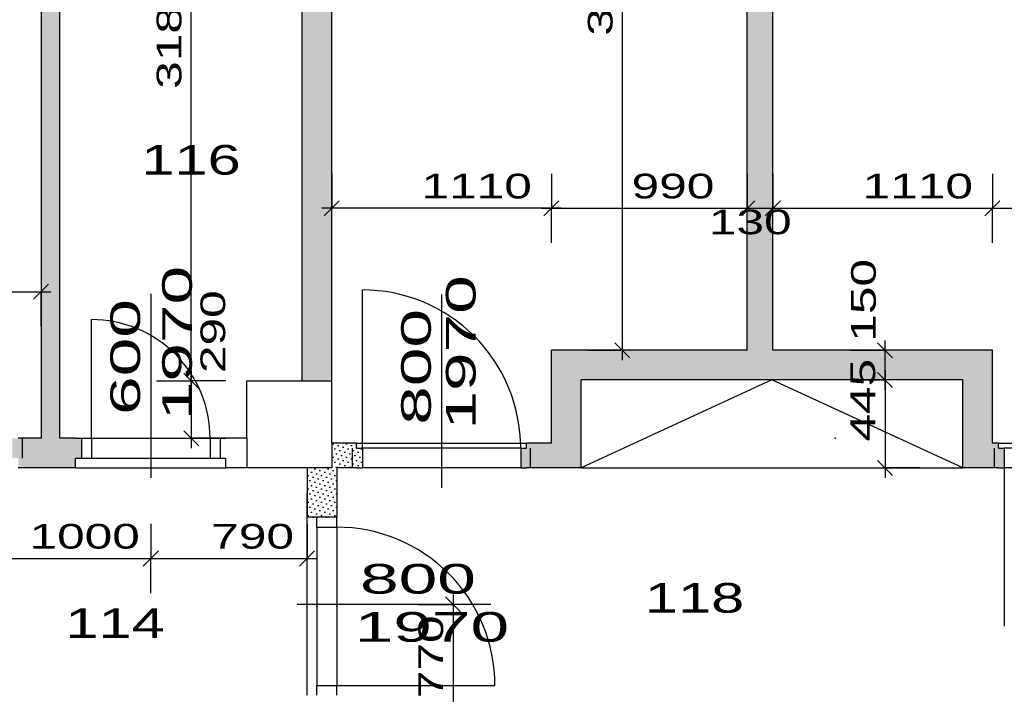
# Model space of a CAD drawing. Extents: x -196363 to 396902, y -489949 to -260582.
# Tile 90 of 256: x 116556 to 121534, y -381828 to -378416. Entities that reach past the tile are written whole.
import ezdxf

# ---------------------------------------------------------------- set-up
doc = ezdxf.new("R2010")
doc.units = 0
doc.header["$MEASUREMENT"] = 0
for name, color, linetype in [('bourani', 15, 'Continuous'), ('koty', 1, 'Continuous'), ('legenda', 1, 'Continuous'), ('noszdiv', 1, 'Continuous'), ('srafbourani', 15, 'Continuous')]:
    doc.layers.add(name, color=color, linetype=linetype)
doc.styles.add('SPIRITTXTSTYLE1', font='ROMAN')
doc.styles.add('SPIRITTXTSTYLE2', font='txt')
doc.linetypes.add('CERCH2', pattern='A,0,-1,[17,dur+dsp vaclavov.shx,S=0.003401,R=0,X=-1,Y=0],0', length=1)
doc.dimstyles.new('SPIRITSTYLE126', dxfattribs={"dimtxt": 125, "dimasz": 12.7, "dimexe": 175, "dimexo": 134.165619, "dimgap": 50, "dimtad": 1, "dimdec": 3, "dimzin": 0, "dimdsep": 46, "dimlunit": 7, "dimtxsty": 'SPIRITTXTSTYLE1', "dimblk1": '_TICKMARKS126', "dimblk2": '_TICKMARKS126', "dimsah": 1, "dimcen": 0.09, "dimdle": 50, "dimclrd": 1, "dimclre": 1, "dimclrt": 1, "dimadec": 0, "dimazin": 0, "dimtfac": 1, "dimtdec": 4, "dimtofl": 0, "dimtmove": 1, "dimatfit": 0, "dimfxl": 0, "dimtolj": 1, "dimtzin": 0, "dimarcsym": 0})
doc.dimstyles.new('SPIRITSTYLE132', dxfattribs={"dimtxt": 125, "dimasz": 12.7, "dimexe": 175, "dimexo": 286.044739, "dimgap": 50, "dimtad": 1, "dimdec": 3, "dimzin": 0, "dimdsep": 46, "dimlunit": 7, "dimtxsty": 'SPIRITTXTSTYLE1', "dimblk1": '_TICKMARKS132', "dimblk2": '_TICKMARKS132', "dimsah": 1, "dimcen": 0.09, "dimdle": 50, "dimclrd": 1, "dimclre": 1, "dimclrt": 1, "dimadec": 0, "dimazin": 0, "dimtfac": 1, "dimtdec": 4, "dimtofl": 0, "dimtmove": 1, "dimatfit": 0, "dimfxl": 0, "dimtolj": 1, "dimtzin": 0, "dimarcsym": 0})
doc.dimstyles.new('SPIRITSTYLE133', dxfattribs={"dimtxt": 125, "dimasz": 12.7, "dimexe": 175, "dimexo": 233.111526, "dimgap": 50, "dimtad": 1, "dimdec": 3, "dimzin": 0, "dimdsep": 46, "dimlunit": 7, "dimtxsty": 'SPIRITTXTSTYLE1', "dimblk1": '_TICKMARKS133', "dimblk2": '_TICKMARKS133', "dimsah": 1, "dimcen": 0.09, "dimdle": 50, "dimclrd": 1, "dimclre": 1, "dimclrt": 1, "dimadec": 0, "dimazin": 0, "dimtfac": 1, "dimtdec": 4, "dimtofl": 0, "dimtmove": 1, "dimatfit": 0, "dimfxl": 0, "dimtolj": 1, "dimtzin": 0, "dimarcsym": 0})
doc.dimstyles.new('SPIRITSTYLE142', dxfattribs={"dimtxt": 125, "dimasz": 12.7, "dimexe": 175, "dimexo": 542.723633, "dimgap": 50, "dimtad": 1, "dimdec": 3, "dimzin": 0, "dimdsep": 46, "dimlunit": 7, "dimtxsty": 'SPIRITTXTSTYLE1', "dimblk1": '_TICKMARKS142', "dimblk2": '_TICKMARKS142', "dimsah": 1, "dimcen": 0.09, "dimdle": 50, "dimclrd": 1, "dimclre": 1, "dimclrt": 1, "dimadec": 0, "dimazin": 0, "dimtfac": 1, "dimtdec": 4, "dimtofl": 0, "dimtmove": 1, "dimatfit": 0, "dimfxl": 0, "dimtolj": 1, "dimtzin": 0, "dimarcsym": 0})
doc.dimstyles.new('SPIRITSTYLE26', dxfattribs={"dimtxt": 125, "dimasz": 12.7, "dimexe": 175, "dimexo": -175, "dimgap": 50, "dimtad": 1, "dimdec": 3, "dimzin": 0, "dimdsep": 46, "dimlunit": 7, "dimtxsty": 'SPIRITTXTSTYLE1', "dimblk1": '_TICKMARKS26', "dimblk2": '_TICKMARKS26', "dimsah": 1, "dimcen": 0.09, "dimdle": 50, "dimclrd": 1, "dimclre": 1, "dimclrt": 1, "dimadec": 0, "dimazin": 0, "dimtfac": 1, "dimtdec": 4, "dimtofl": 0, "dimtmove": 1, "dimatfit": 0, "dimfxl": 0, "dimtolj": 1, "dimtzin": 0, "dimarcsym": 0})
doc.dimstyles.new('SPIRITSTYLE348', dxfattribs={"dimtxt": 125, "dimasz": 12.7, "dimexe": 175, "dimexo": 184.370316, "dimgap": 50, "dimtad": 1, "dimdec": 3, "dimzin": 0, "dimdsep": 46, "dimlunit": 7, "dimtxsty": 'SPIRITTXTSTYLE1', "dimblk1": '_TICKMARKS348', "dimblk2": '_TICKMARKS348', "dimsah": 1, "dimcen": 0.09, "dimdle": 50, "dimclrd": 1, "dimclre": 1, "dimclrt": 1, "dimadec": 0, "dimazin": 0, "dimtfac": 1, "dimtdec": 4, "dimtofl": 0, "dimtmove": 1, "dimatfit": 0, "dimfxl": 0, "dimtolj": 1, "dimtzin": 0, "dimarcsym": 0})
doc.dimstyles.new('SPIRITSTYLE349', dxfattribs={"dimtxt": 125, "dimasz": 12.7, "dimexe": 175, "dimexo": 245.389847, "dimgap": 50, "dimtad": 1, "dimdec": 3, "dimzin": 0, "dimdsep": 46, "dimlunit": 7, "dimtxsty": 'SPIRITTXTSTYLE1', "dimblk1": '_TICKMARKS349', "dimblk2": '_TICKMARKS349', "dimsah": 1, "dimcen": 0.09, "dimdle": 50, "dimclrd": 1, "dimclre": 1, "dimclrt": 1, "dimadec": 0, "dimazin": 0, "dimtfac": 1, "dimtdec": 4, "dimtofl": 0, "dimtmove": 1, "dimatfit": 0, "dimfxl": 0, "dimtolj": 1, "dimtzin": 0, "dimarcsym": 0})
doc.dimstyles.new('SPIRITSTYLE350', dxfattribs={"dimtxt": 125, "dimasz": 12.7, "dimexe": 175, "dimexo": 105.392189, "dimgap": 50, "dimtad": 1, "dimdec": 3, "dimzin": 0, "dimdsep": 46, "dimlunit": 7, "dimtxsty": 'SPIRITTXTSTYLE1', "dimblk1": '_TICKMARKS350', "dimblk2": '_TICKMARKS350', "dimsah": 1, "dimcen": 0.09, "dimdle": 50, "dimclrd": 1, "dimclre": 1, "dimclrt": 1, "dimadec": 0, "dimazin": 0, "dimtfac": 1, "dimtdec": 4, "dimtofl": 0, "dimtmove": 1, "dimatfit": 0, "dimfxl": 0, "dimtolj": 1, "dimtzin": 0, "dimarcsym": 0})
doc.dimstyles.new('SPIRITSTYLE351', dxfattribs={"dimtxt": 125, "dimasz": 12.7, "dimexe": 175, "dimexo": -75.930077, "dimgap": 50, "dimtad": 1, "dimdec": 3, "dimzin": 0, "dimdsep": 46, "dimlunit": 7, "dimtxsty": 'SPIRITTXTSTYLE1', "dimblk1": '_TICKMARKS351', "dimblk2": '_TICKMARKS351', "dimsah": 1, "dimcen": 0.09, "dimdle": 50, "dimclrd": 1, "dimclre": 1, "dimclrt": 1, "dimadec": 0, "dimazin": 0, "dimtfac": 1, "dimtdec": 4, "dimtofl": 0, "dimtmove": 1, "dimatfit": 0, "dimfxl": 0, "dimtolj": 1, "dimtzin": 0, "dimarcsym": 0})
doc.dimstyles.new('SPIRITSTYLE355', dxfattribs={"dimtxt": 125, "dimasz": 12.7, "dimexe": 175, "dimexo": 217.757416, "dimgap": 50, "dimtad": 1, "dimdec": 3, "dimzin": 0, "dimdsep": 46, "dimlunit": 7, "dimtxsty": 'SPIRITTXTSTYLE1', "dimblk1": '_TICKMARKS355', "dimblk2": '_TICKMARKS355', "dimsah": 1, "dimcen": 0.09, "dimdle": 50, "dimclrd": 1, "dimclre": 1, "dimclrt": 1, "dimadec": 0, "dimazin": 0, "dimtfac": 1, "dimtdec": 4, "dimtofl": 0, "dimtmove": 1, "dimatfit": 0, "dimfxl": 0, "dimtolj": 1, "dimtzin": 0, "dimarcsym": 0})
pattern_1 = [(45.000008, (858026.688, -24615.152), (-8.41899395, 25.25696945), [0, -23.8125])]

# ---------------------------------------------------------------- blocks, each defined once
blk = doc.blocks.new('_TICKMARKS126')
at = {"color": 1, "linetype": 'Continuous'}
blk.add_line((-3, -3), (3, 3), dxfattribs=at)
blk = doc.blocks.new('*D803')
at = {"color": 1, "linetype": 'Continuous', "ltscale": 300}
for p, q in [((121783.3, -380137.9, 1723.8), (121783.3, -376617.9, 1723.8)), ((121608.3, -376667.9, 1723.8), (121783.3, -376667.9, 1723.8)), ((121958.3, -376667.9, 1723.8), (121783.3, -376667.9, 1723.8)), ((121608.3, -380087.9, 1723.8), (121783.3, -380087.9, 1723.8)), ((121958.3, -380087.9, 1723.8), (121783.3, -380087.9, 1723.8))]:
    blk.add_line(p, q, dxfattribs=at)
at = {"color": 1, "linetype": 'Continuous', "ltscale": 300, "xscale": 12.69999980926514, "yscale": 12.69999980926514, "zscale": 12.69999980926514}
for p, rotation in [((121783.3, -376667.9, 1723.8), 90.00000250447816), ((121783.3, -380087.9, 1723.8), 270.0000006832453)]:
    blk.add_blockref('_TICKMARKS126', p, dxfattribs=dict(at, rotation=rotation))
at = {"color": 1, "linetype": 'Continuous', "ltscale": 300, "style": 'SPIRITTXTSTYLE1', "width": 1.5}
blk.add_text('3420', height=125, rotation=90, dxfattribs=at).set_placement((121733.3, -378496.9, 1723.8))
blk = doc.blocks.new('_TICKMARKS348')
at = {"color": 1, "linetype": 'Continuous'}
blk.add_line((-3, -3), (3, 3), dxfattribs=at)
blk = doc.blocks.new('*D805')
at = {"color": 1, "linetype": 'Continuous', "ltscale": 300}
for p, q in [((119603.5, -380137.9, 1723.8), (119603.5, -376617.9, 1723.8)), ((119428.5, -376667.9, 1723.8), (119603.5, -376667.9, 1723.8)), ((119778.5, -376667.9, 1723.8), (119603.5, -376667.9, 1723.8)), ((119428.5, -380087.9, 1723.8), (119603.5, -380087.9, 1723.8)), ((119778.5, -380087.9, 1723.8), (119603.5, -380087.9, 1723.8))]:
    blk.add_line(p, q, dxfattribs=at)
at = {"color": 1, "linetype": 'Continuous', "ltscale": 300, "xscale": 12.69999980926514, "yscale": 12.69999980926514, "zscale": 12.69999980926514}
for p, rotation in [((119603.5, -376667.9, 1723.8), 90.00000250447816), ((119603.5, -380087.9, 1723.8), 270.0000006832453)]:
    blk.add_blockref('_TICKMARKS348', p, dxfattribs=dict(at, rotation=rotation))
at = {"color": 1, "linetype": 'Continuous', "ltscale": 300, "style": 'SPIRITTXTSTYLE1', "width": 1.5}
blk.add_text('3420', height=125, rotation=90, dxfattribs=at).set_placement((119553.5, -378496.9, 1723.8))
blk = doc.blocks.new('_TICKMARKS349')
at = {"color": 1, "linetype": 'Continuous'}
blk.add_line((-3, -3), (3, 3), dxfattribs=at)
blk = doc.blocks.new('*D806')
at = {"color": 1, "linetype": 'Continuous', "ltscale": 300}
for p, q in [((117423.8, -380292.9, 1723.8), (117423.8, -377012.8, 1723.8)), ((117248.8, -377062.8, 1723.8), (117423.8, -377062.8, 1723.8)), ((117598.8, -377062.8, 1723.8), (117423.8, -377062.8, 1723.8)), ((117248.8, -380242.9, 1723.8), (117423.8, -380242.9, 1723.8)), ((117598.8, -380242.9, 1723.8), (117423.8, -380242.9, 1723.8))]:
    blk.add_line(p, q, dxfattribs=at)
at = {"color": 1, "linetype": 'Continuous', "ltscale": 300, "xscale": 12.69999980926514, "yscale": 12.69999980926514, "zscale": 12.69999980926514}
for p, rotation in [((117423.8, -377062.8, 1723.8), 90.00000250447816), ((117423.8, -380242.9, 1723.8), 270.0000006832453)]:
    blk.add_blockref('_TICKMARKS349', p, dxfattribs=dict(at, rotation=rotation))
at = {"color": 1, "linetype": 'Continuous', "ltscale": 300, "style": 'SPIRITTXTSTYLE1', "width": 1.5}
blk.add_text('3180', height=125, rotation=90, dxfattribs=at).set_placement((117373.8, -378765.9, 1723.8))
blk = doc.blocks.new('_TICKMARKS350')
at = {"color": 1, "linetype": 'Continuous'}
blk.add_line((-3, -3), (3, 3), dxfattribs=at)
blk = doc.blocks.new('*D807')
at = {"color": 1, "linetype": 'Continuous', "ltscale": 300}
for p, q in [((117423.8, -380192.8, 1723.8), (117423.8, -380582.9, 1723.8)), ((117248.8, -380242.9, 1723.8), (117423.8, -380242.9, 1723.8)), ((117598.8, -380242.9, 1723.8), (117423.8, -380242.9, 1723.8)), ((117248.8, -380532.9, 1723.8), (117423.8, -380532.9, 1723.8)), ((117598.8, -380532.9, 1723.8), (117423.8, -380532.9, 1723.8))]:
    blk.add_line(p, q, dxfattribs=at)
at = {"color": 1, "linetype": 'Continuous', "ltscale": 300, "xscale": 12.69999980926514, "yscale": 12.69999980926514, "zscale": 12.69999980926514}
for p, rotation in [((117423.8, -380242.9, 1723.8), 90.00000250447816), ((117423.8, -380532.9, 1723.8), -90.00000250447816)]:
    blk.add_blockref('_TICKMARKS350', p, dxfattribs=dict(at, rotation=rotation))
at = {"color": 1, "linetype": 'Continuous', "ltscale": 300, "style": 'SPIRITTXTSTYLE1', "width": 1.5}
blk.add_text('290', height=125, rotation=450, dxfattribs=at).set_placement((117595.4, -380203.4, 1723.8))
blk = doc.blocks.new('_TICKMARKS132')
at = {"color": 1, "linetype": 'Continuous'}
blk.add_line((-3, -3), (3, 3), dxfattribs=at)
blk = doc.blocks.new('*D814')
at = {"color": 1, "linetype": 'Continuous', "ltscale": 300}
for p, q in [((115729.1, -379616.8, 1723.8), (115729.1, -379791.8, 1723.8)), ((116664.2, -379616.8, 1723.8), (116664.2, -379791.8, 1723.8)), ((115679.2, -379791.8, 1723.8), (116714.2, -379791.8, 1723.8)), ((115729.1, -379966.8, 1723.8), (115729.1, -379791.8, 1723.8)), ((116664.2, -379966.8, 1723.8), (116664.2, -379791.8, 1723.8))]:
    blk.add_line(p, q, dxfattribs=at)
at = {"color": 1, "linetype": 'Continuous', "ltscale": 300, "xscale": 12.69999980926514, "yscale": 12.69999980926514, "zscale": 12.69999980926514, "rotation": 180.0000050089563}
blk.add_blockref('_TICKMARKS132', (115729.1, -379791.8, 1723.8), dxfattribs=at)
at = {"color": 1, "linetype": 'Continuous', "ltscale": 300, "xscale": 12.69999980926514, "yscale": 12.69999980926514, "zscale": 12.69999980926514}
blk.add_blockref('_TICKMARKS132', (116664.2, -379791.8, 1723.8), dxfattribs=at)
at = {"color": 1, "linetype": 'Continuous', "ltscale": 300, "style": 'SPIRITTXTSTYLE1', "width": 1.5}
blk.add_text('935', height=125, dxfattribs=at).set_placement((116107.4, -379741.8, 1723.8))
blk = doc.blocks.new('_TICKMARKS133')
at = {"color": 1, "linetype": 'Continuous'}
blk.add_line((-3, -3), (3, 3), dxfattribs=at)
blk = doc.blocks.new('*D816')
at = {"color": 1, "linetype": 'Continuous', "ltscale": 300}
for p, q in [((116219.1, -380966.2, 1723.8), (116219.1, -381141.2, 1723.8)), ((117219.2, -380966.2, 1723.8), (117219.2, -381141.2, 1723.8)), ((116169.1, -381141.2, 1723.8), (117269.2, -381141.2, 1723.8)), ((116219.1, -381316.2, 1723.8), (116219.1, -381141.2, 1723.8)), ((117219.2, -381316.2, 1723.8), (117219.2, -381141.2, 1723.8))]:
    blk.add_line(p, q, dxfattribs=at)
at = {"color": 1, "linetype": 'Continuous', "ltscale": 300, "xscale": 12.69999980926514, "yscale": 12.69999980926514, "zscale": 12.69999980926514, "rotation": 180.0000050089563}
blk.add_blockref('_TICKMARKS133', (116219.1, -381141.2, 1723.8), dxfattribs=at)
at = {"color": 1, "linetype": 'Continuous', "ltscale": 300, "xscale": 12.69999980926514, "yscale": 12.69999980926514, "zscale": 12.69999980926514}
blk.add_blockref('_TICKMARKS133', (117219.2, -381141.2, 1723.8), dxfattribs=at)
at = {"color": 1, "linetype": 'Continuous', "ltscale": 300, "style": 'SPIRITTXTSTYLE1', "width": 1.5}
blk.add_text('1000', height=125, dxfattribs=at).set_placement((116606.1, -381091.2, 1723.8))
blk = doc.blocks.new('*D817')
at = {"color": 1, "linetype": 'Continuous', "ltscale": 300}
for p, q in [((117219.2, -380966.2, 1723.8), (117219.2, -381141.2, 1723.8)), ((118009.2, -380966.2, 1723.8), (118009.2, -381141.2, 1723.8)), ((117169.2, -381141.2, 1723.8), (118059.2, -381141.2, 1723.8)), ((117219.2, -381316.2, 1723.8), (117219.2, -381141.2, 1723.8)), ((118009.2, -381316.2, 1723.8), (118009.2, -381141.2, 1723.8))]:
    blk.add_line(p, q, dxfattribs=at)
at = {"color": 1, "linetype": 'Continuous', "ltscale": 300, "xscale": 12.69999980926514, "yscale": 12.69999980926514, "zscale": 12.69999980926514, "rotation": 180.0000050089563}
blk.add_blockref('_TICKMARKS133', (117219.2, -381141.2, 1723.8), dxfattribs=at)
at = {"color": 1, "linetype": 'Continuous', "ltscale": 300, "xscale": 12.69999980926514, "yscale": 12.69999980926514, "zscale": 12.69999980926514}
blk.add_blockref('_TICKMARKS133', (118009.2, -381141.2, 1723.8), dxfattribs=at)
at = {"color": 1, "linetype": 'Continuous', "ltscale": 300, "style": 'SPIRITTXTSTYLE1', "width": 1.5}
blk.add_text('790', height=125, dxfattribs=at).set_placement((117524.9, -381091.2, 1723.8))
blk = doc.blocks.new('_TICKMARKS351')
at = {"color": 1, "linetype": 'Continuous'}
blk.add_line((-3, -3), (3, 3), dxfattribs=at)
blk = doc.blocks.new('*D818')
at = {"color": 1, "linetype": 'Continuous', "ltscale": 300}
for p, q in [((118747, -381322.9, 1723.8), (118747, -382192.9, 1723.8)), ((118572, -381372.9, 1723.8), (118747, -381372.9, 1723.8)), ((118922, -381372.9, 1723.8), (118747, -381372.9, 1723.8)), ((118572, -382142.9, 1723.8), (118747, -382142.9, 1723.8)), ((118922, -382142.9, 1723.8), (118747, -382142.9, 1723.8))]:
    blk.add_line(p, q, dxfattribs=at)
at = {"color": 1, "linetype": 'Continuous', "ltscale": 300, "xscale": 12.69999980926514, "yscale": 12.69999980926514, "zscale": 12.69999980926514}
for p, rotation in [((118747, -381372.9, 1723.8), 90.00000250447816), ((118747, -382142.9, 1723.8), -90.00000250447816)]:
    blk.add_blockref('_TICKMARKS351', p, dxfattribs=dict(at, rotation=rotation))
at = {"color": 1, "linetype": 'Continuous', "ltscale": 300, "style": 'SPIRITTXTSTYLE1', "width": 1.5}
blk.add_text('770', height=125, rotation=450, dxfattribs=at).set_placement((118697, -381847.2, 1723.8))
blk = doc.blocks.new('_TICKMARKS355')
at = {"color": 1, "linetype": 'Continuous'}
blk.add_line((-3, -3), (3, 3), dxfattribs=at)
blk = doc.blocks.new('*D826')
at = {"color": 1, "linetype": 'Continuous', "ltscale": 300}
for p, q in [((120931.4, -380187.9, 1723.8), (120931.4, -380732.9, 1723.8)), ((120756.4, -380237.9, 1723.8), (120931.4, -380237.9, 1723.8)), ((121106.4, -380237.9, 1723.8), (120931.4, -380237.9, 1723.8)), ((120756.4, -380682.9, 1723.8), (120931.4, -380682.9, 1723.8)), ((121106.4, -380682.9, 1723.8), (120931.4, -380682.9, 1723.8))]:
    blk.add_line(p, q, dxfattribs=at)
at = {"color": 1, "linetype": 'Continuous', "ltscale": 300, "xscale": 12.69999980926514, "yscale": 12.69999980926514, "zscale": 12.69999980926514}
for p, rotation in [((120931.4, -380237.9, 1723.8), 90.00000250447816), ((120931.4, -380682.9, 1723.8), -90.00000250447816)]:
    blk.add_blockref('_TICKMARKS355', p, dxfattribs=dict(at, rotation=rotation))
at = {"color": 1, "linetype": 'Continuous', "ltscale": 300, "style": 'SPIRITTXTSTYLE1', "width": 1.5}
blk.add_text('445', height=125, rotation=450, dxfattribs=at).set_placement((120881.4, -380549.7, 1723.8))
blk = doc.blocks.new('_TICKMARKS26')
at = {"color": 1, "linetype": 'Continuous'}
blk.add_line((-3, -3), (3, 3), dxfattribs=at)
blk = doc.blocks.new('*D827')
at = {"color": 1, "linetype": 'Continuous', "ltscale": 300}
for p, q in [((120931.4, -380287.9, 1723.8), (120931.4, -380037.9, 1723.8)), ((120756.4, -380087.9, 1723.8), (120931.4, -380087.9, 1723.8)), ((121106.4, -380087.9, 1723.8), (120931.4, -380087.9, 1723.8)), ((120756.4, -380237.9, 1723.8), (120931.4, -380237.9, 1723.8)), ((121106.4, -380237.9, 1723.8), (120931.4, -380237.9, 1723.8))]:
    blk.add_line(p, q, dxfattribs=at)
at = {"color": 1, "linetype": 'Continuous', "ltscale": 300, "xscale": 12.69999980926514, "yscale": 12.69999980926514, "zscale": 12.69999980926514}
for p, rotation in [((120931.4, -380087.9, 1723.8), 90.00000250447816), ((120931.4, -380237.9, 1723.8), 270.0000006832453)]:
    blk.add_blockref('_TICKMARKS26', p, dxfattribs=dict(at, rotation=rotation))
at = {"color": 1, "linetype": 'Continuous', "ltscale": 300, "style": 'SPIRITTXTSTYLE1', "width": 1.5}
blk.add_text('150', height=125, rotation=90, dxfattribs=at).set_placement((120884.6, -380044.8, 1723.8))
blk = doc.blocks.new('_TICKMARKS142')
at = {"color": 1, "linetype": 'Continuous'}
blk.add_line((-3, -3), (3, 3), dxfattribs=at)
blk = doc.blocks.new('*D828')
at = {"color": 1, "linetype": 'Continuous', "ltscale": 300}
for p, q in [((118134.2, -379195.2, 1723.8), (118134.2, -379370.2, 1723.8)), ((119244.2, -379195.2, 1723.8), (119244.2, -379370.2, 1723.8)), ((119294.2, -379370.2, 1723.8), (118084.2, -379370.2, 1723.8)), ((118134.2, -379545.2, 1723.8), (118134.2, -379370.2, 1723.8)), ((119244.2, -379545.2, 1723.8), (119244.2, -379370.2, 1723.8))]:
    blk.add_line(p, q, dxfattribs=at)
at = {"color": 1, "linetype": 'Continuous', "ltscale": 300, "xscale": 12.69999980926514, "yscale": 12.69999980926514, "zscale": 12.69999980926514}
for p, rotation in [((118134.2, -379370.2, 1723.8), 180.0000050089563), ((119244.2, -379370.2, 1723.8), 360.0000100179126)]:
    blk.add_blockref('_TICKMARKS142', p, dxfattribs=dict(at, rotation=rotation))
at = {"color": 1, "linetype": 'Continuous', "ltscale": 300, "style": 'SPIRITTXTSTYLE1', "width": 1.5}
blk.add_text('1110', height=125, rotation=360, dxfattribs=at).set_placement((118588, -379320.2, 1723.8))
blk = doc.blocks.new('*D829')
at = {"color": 1, "linetype": 'Continuous', "ltscale": 300}
for p, q in [((119244.2, -379195.2, 1723.8), (119244.2, -379370.2, 1723.8)), ((120234.2, -379195.2, 1723.8), (120234.2, -379370.2, 1723.8)), ((119194.2, -379370.2, 1723.8), (120284.2, -379370.2, 1723.8)), ((119244.2, -379545.2, 1723.8), (119244.2, -379370.2, 1723.8)), ((120234.2, -379545.2, 1723.8), (120234.2, -379370.2, 1723.8))]:
    blk.add_line(p, q, dxfattribs=at)
at = {"color": 1, "linetype": 'Continuous', "ltscale": 300, "xscale": 12.69999980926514, "yscale": 12.69999980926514, "zscale": 12.69999980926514, "rotation": 180.0000050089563}
blk.add_blockref('_TICKMARKS142', (119244.2, -379370.2, 1723.8), dxfattribs=at)
at = {"color": 1, "linetype": 'Continuous', "ltscale": 300, "xscale": 12.69999980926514, "yscale": 12.69999980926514, "zscale": 12.69999980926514}
blk.add_blockref('_TICKMARKS142', (120234.2, -379370.2, 1723.8), dxfattribs=at)
at = {"color": 1, "linetype": 'Continuous', "ltscale": 300, "style": 'SPIRITTXTSTYLE1', "width": 1.5}
blk.add_text('990', height=125, dxfattribs=at).set_placement((119649.9, -379320.2, 1723.8))
blk = doc.blocks.new('*D830')
at = {"color": 1, "linetype": 'Continuous', "ltscale": 300}
for p, q in [((120234.2, -379195.2, 1723.8), (120234.2, -379370.2, 1723.8)), ((120364.1, -379195.2, 1723.8), (120364.1, -379370.2, 1723.8)), ((120184.2, -379370.2, 1723.8), (120414.1, -379370.2, 1723.8)), ((120234.2, -379545.2, 1723.8), (120234.2, -379370.2, 1723.8)), ((120364.1, -379545.2, 1723.8), (120364.1, -379370.2, 1723.8))]:
    blk.add_line(p, q, dxfattribs=at)
at = {"color": 1, "linetype": 'Continuous', "ltscale": 300, "xscale": 12.69999980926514, "yscale": 12.69999980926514, "zscale": 12.69999980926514, "rotation": 180.0000050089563}
blk.add_blockref('_TICKMARKS142', (120234.2, -379370.2, 1723.8), dxfattribs=at)
at = {"color": 1, "linetype": 'Continuous', "ltscale": 300, "xscale": 12.69999980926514, "yscale": 12.69999980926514, "zscale": 12.69999980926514}
blk.add_blockref('_TICKMARKS142', (120364.1, -379370.2, 1723.8), dxfattribs=at)
at = {"color": 1, "linetype": 'Continuous', "ltscale": 300, "style": 'SPIRITTXTSTYLE1', "width": 1.5}
blk.add_text('130', height=125, dxfattribs=at).set_placement((120040.8, -379501.3, 1723.8))
blk = doc.blocks.new('*D831')
at = {"color": 1, "linetype": 'Continuous', "ltscale": 300}
for p, q in [((120364.1, -379195.2, 1723.8), (120364.1, -379370.2, 1723.8)), ((121474.2, -379195.2, 1723.8), (121474.2, -379370.2, 1723.8)), ((120314.2, -379370.2, 1723.8), (121524.2, -379370.2, 1723.8)), ((120364.1, -379545.2, 1723.8), (120364.1, -379370.2, 1723.8)), ((121474.2, -379545.2, 1723.8), (121474.2, -379370.2, 1723.8))]:
    blk.add_line(p, q, dxfattribs=at)
at = {"color": 1, "linetype": 'Continuous', "ltscale": 300, "xscale": 12.69999980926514, "yscale": 12.69999980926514, "zscale": 12.69999980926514, "rotation": 180.0000050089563}
blk.add_blockref('_TICKMARKS142', (120364.1, -379370.2, 1723.8), dxfattribs=at)
at = {"color": 1, "linetype": 'Continuous', "ltscale": 300, "xscale": 12.69999980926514, "yscale": 12.69999980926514, "zscale": 12.69999980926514}
blk.add_blockref('_TICKMARKS142', (121474.2, -379370.2, 1723.8), dxfattribs=at)
at = {"color": 1, "linetype": 'Continuous', "ltscale": 300, "style": 'SPIRITTXTSTYLE1', "width": 1.5}
blk.add_text('1110', height=125, dxfattribs=at).set_placement((120818, -379320.2, 1723.8))
blk = doc.blocks.new('*D832')
at = {"color": 1, "linetype": 'Continuous', "ltscale": 300}
for p, q in [((121474.2, -379195.2, 1723.8), (121474.2, -379370.2, 1723.8)), ((122484.2, -379195.2, 1723.8), (122484.2, -379370.2, 1723.8)), ((121424.2, -379370.2, 1723.8), (122534.1, -379370.2, 1723.8)), ((121474.2, -379545.2, 1723.8), (121474.2, -379370.2, 1723.8)), ((122484.2, -379545.2, 1723.8), (122484.2, -379370.2, 1723.8))]:
    blk.add_line(p, q, dxfattribs=at)
at = {"color": 1, "linetype": 'Continuous', "ltscale": 300, "xscale": 12.69999980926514, "yscale": 12.69999980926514, "zscale": 12.69999980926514, "rotation": 180.0000050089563}
blk.add_blockref('_TICKMARKS142', (121474.2, -379370.2, 1723.8), dxfattribs=at)
at = {"color": 1, "linetype": 'Continuous', "ltscale": 300, "xscale": 12.69999980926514, "yscale": 12.69999980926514, "zscale": 12.69999980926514}
blk.add_blockref('_TICKMARKS142', (122484.2, -379370.2, 1723.8), dxfattribs=at)
at = {"color": 1, "linetype": 'Continuous', "ltscale": 300, "style": 'SPIRITTXTSTYLE1', "width": 1.5}
blk.add_text('1010', height=125, dxfattribs=at).set_placement((121872, -379320.2, 1723.8))

msp = doc.modelspace()

# ---------------------------------------------------------------- hatches: boundary and pattern name
at = {"layer": 'srafbourani', "linetype": 'Continuous', "ltscale": 300}
h = msp.add_hatch(dxfattribs=at)
h.set_pattern_fill('Nasyp-1', color=15, scale=23.8125, angle=45.00000808, style=0, pattern_type=2)
h.set_pattern_definition(pattern_1)
h.paths.add_polyline_path([(116759.14062, -376667.875), (116664.1875, -376667.875), (116664.1875, -380532.875), (116569.13281, -380532.875), (116549.1875, -380532.875), (116519.125, -380532.875), (116519.125, -380632.875), (116549.1875, -380632.875), (116549.1875, -380682.875), (116839.15625, -380682.875), (116839.15625, -380632.875), (116869.17188, -380632.875), (116869.17188, -380532.875), (116839.15625, -380532.875), (116759.14062, -380532.875)], flags=0)
h = msp.add_hatch(dxfattribs=at)
h.set_pattern_fill('Nasyp-1', color=15, scale=23.8125, angle=45.00000808, style=0, pattern_type=2)
h.set_pattern_definition(pattern_1)
h.paths.add_polyline_path([(119244.17188, -380087.875), (119244.17188, -380557.875), (119119.15625, -380557.875), (119119.15625, -380582.875), (119089.1875, -380582.875), (119089.1875, -380682.875), (119119.15625, -380682.875), (119139.19531, -380682.875), (119394.1875, -380682.875), (119394.1875, -380237.875), (121324.19531, -380237.875), (121324.19531, -380682.875), (121484.17969, -380682.875), (121504.17188, -380682.875), (121534.14062, -380682.875), (121534.14062, -380582.875), (121504.17188, -380582.875), (121504.17188, -380557.875), (121474.16406, -380557.875), (121474.16406, -380087.875), (120364.14844, -380087.875), (120364.14844, -376667.875), (120234.17188, -376667.875), (120234.17188, -380087.875)], flags=0)
h = msp.add_hatch(dxfattribs=at)
h.set_pattern_fill('Nasyp-1', color=15, scale=23.8125, angle=45.00000808, style=0, pattern_type=2)
h.set_pattern_definition(pattern_1)
h.paths.add_polyline_path([(117984.1875, -380242.875), (118134.16406, -380242.875), (118134.16406, -377062.84375), (117984.1875, -377062.84375)], flags=0)
h = msp.add_hatch(dxfattribs=at)
h.set_pattern_fill('Nasyp-1', color=15, scale=23.8125, angle=45.00000808, style=0, pattern_type=2)
h.set_pattern_definition(pattern_1)
h.paths.add_polyline_path([(118159.16406, -380682.875), (118239.17969, -380682.875), (118259.125, -380682.875), (118289.1875, -380682.875), (118289.1875, -380582.875), (118259.17969, -380582.875), (118259.125, -380557.875), (118134.16406, -380557.875), (118134.16406, -380682.875), (118009.19531, -380682.875), (118009.19531, -380932.875), (118059.14844, -380932.875), (118159.16406, -380932.875)], flags=0)

# ---------------------------------------------------------------- linework, layer by layer
at = {"layer": 'bourani', "color": 15, "linetype": 'Continuous', "ltscale": 300}
for p, q in [((116664.1875, -376667.875, 2623.80005), (116664.1875, -380532.875, 2623.80005)), ((116759.14062, -380532.875, 2623.80005), (116759.14062, -376667.875, 2623.80005)), ((120234.17188, -380087.875, 2623.80005), (120234.17188, -376667.875, 2623.80005)), ((120364.14844, -380087.875, 2623.80005), (120364.14844, -376667.875, 2623.80005)), ((117984.1875, -380242.875, 2623.80005), (117984.1875, -377062.84375, 2623.80005)), ((118134.16406, -380242.875, 2623.80005), (118134.16406, -377062.84375, 2623.80005)), ((118289.1875, -380582.875, 3447.6001), (118289.1875, -379782.875, 3447.6001)), ((116919.17969, -380532.875, 3447.6001), (116919.17969, -379932.875, 3447.6001)), ((119244.17188, -380557.875, 2623.80005), (119244.17188, -380087.875, 2623.80005)), ((120234.17188, -380087.875, 2623.80005), (119244.17188, -380087.875, 2623.80005)), ((121474.16406, -380087.875, 2623.80005), (120364.14844, -380087.875, 2623.80005)), ((121474.16406, -380557.875, 2623.80005), (121474.16406, -380087.875, 2623.80005)), ((119394.1875, -380682.875, 2623.80005), (119394.1875, -380237.875, 2623.80005)), ((121324.19531, -380237.875, 2623.80005), (119394.1875, -380237.875, 2623.80005)), ((120359.1875, -380237.875, 2623.80005), (119394.1875, -380682.875, 2623.80005)), ((121324.19531, -380682.875, 2623.80005), (120359.1875, -380237.875, 2623.80005)), ((121324.19531, -380682.875, 2623.80005), (121324.19531, -380237.875, 2623.80005)), ((116664.1875, -380532.875, 2623.80005), (116549.1875, -380532.875, 2623.80005)), ((116839.15625, -380532.875, 2623.80005), (116759.14062, -380532.875, 2623.80005)), ((116839.15625, -380532.875, 2623.80005), (116919.17969, -380532.875, 2623.80005)), ((116919.17969, -380532.875, 2623.80005), (116919.17969, -380632.875, 2623.80005)), ((117519.15625, -380532.875, 2623.80005), (117599.17188, -380532.875, 2623.80005)), ((117519.15625, -380532.875, 2623.80005), (117519.15625, -380632.875, 2623.80005)), ((117704.19531, -380532.875, 2623.80005), (117599.17188, -380532.875, 2623.80005)), ((118259.125, -380557.875, 2623.80005), (118134.16406, -380557.875, 2623.80005)), ((118259.17969, -380582.875, 2623.80005), (118259.125, -380557.875, 2623.80005)), ((118259.17969, -380582.875, 2623.80005), (118289.1875, -380582.875, 2623.80005)), ((118289.1875, -380582.875, 2623.80005), (118289.1875, -380682.875, 2623.80005)), ((119089.1875, -380582.875, 2623.80005), (119119.15625, -380582.875, 2623.80005)), ((119089.1875, -380582.875, 2623.80005), (119089.1875, -380682.875, 2623.80005)), ((119119.15625, -380582.875, 2623.80005), (119119.15625, -380557.875, 2623.80005)), ((119244.17188, -380557.875, 2623.80005), (119119.15625, -380557.875, 2623.80005)), ((121504.17188, -380557.875, 2623.80005), (121474.16406, -380557.875, 2623.80005)), ((121504.17188, -380582.875, 2623.80005), (121504.17188, -380557.875, 2623.80005)), ((121504.17188, -380582.875, 2623.80005), (121534.14062, -380582.875, 2623.80005)), ((121534.14062, -380582.875, 2623.80005), (121534.14062, -380682.875, 2623.80005)), ((116839.15625, -380682.875, 2623.80005), (116839.15625, -380632.875, 2623.80005)), ((116839.15625, -380632.875, 2623.80005), (116919.17969, -380632.875, 2623.80005)), ((117519.15625, -380632.875, 2623.80005), (117599.17188, -380632.875, 2623.80005)), ((117599.17188, -380682.875, 2623.80005), (117599.17188, -380632.875, 2623.80005)), ((116839.15625, -380682.875, 2623.80005), (116549.1875, -380682.875, 2623.80005)), ((117704.19531, -380682.875, 2623.80005), (117599.17188, -380682.875, 2623.80005)), ((118009.19531, -380682.875, 2623.80005), (118009.19531, -380932.875, 2623.80005)), ((118259.125, -380682.875, 2623.80005), (118159.16406, -380682.875, 2623.80005)), ((118159.16406, -380682.875, 2623.80005), (118159.16406, -380932.875, 2623.80005)), ((118259.125, -380682.875, 2623.80005), (118259.17969, -380682.875, 2623.80005)), ((118259.17969, -380682.875, 2623.80005), (118289.1875, -380682.875, 2623.80005)), ((119089.1875, -380682.875, 2623.80005), (119119.15625, -380682.875, 2623.80005)), ((119394.1875, -380682.875, 2623.80005), (119119.15625, -380682.875, 2623.80005)), ((119394.1875, -380682.875, 2623.80005), (121324.19531, -380682.875, 2623.80005)), ((121504.17188, -380682.875, 2623.80005), (121324.19531, -380682.875, 2623.80005)), ((121504.17188, -380682.875, 2623.80005), (121534.14062, -380682.875, 2623.80005)), ((121534.14062, -380682.875, 3447.6001), (121534.14062, -381482.875, 3447.6001)), ((118059.14844, -380932.875, 2623.80005), (118009.19531, -380932.875, 2623.80005)), ((118059.14844, -380982.875, 2623.80005), (118059.14844, -380932.875, 2623.80005)), ((118159.16406, -380982.875, 2623.80005), (118159.16406, -380932.875, 2623.80005)), ((118059.14844, -380982.875, 2623.80005), (118159.16406, -380982.875, 2623.80005)), ((118059.14844, -381832.875, 2623.80005), (118059.14844, -381782.875, 2623.80005)), ((118059.14844, -381782.875, 2623.80005), (118159.16406, -381782.875, 2623.80005)), ((118159.16406, -381832.875, 2623.80005), (118159.16406, -381782.875, 2623.80005)), ((118159.16406, -381782.875, 3447.6001), (118959.16406, -381782.875, 3447.6001))]:
    msp.add_line(p, q, dxfattribs=at)
at = {"layer": 'bourani', "color": 15, "linetype": 'Continuous', "ltscale": 250}
for p, q in [((117219.16406, -379802.21875, 1723.80005), (117219.16406, -380733.09375, 1723.80005)), ((118689.14062, -379805.375, 1723.80005), (118689.14062, -380783.125, 1723.80005)), ((118937.67969, -381372.875, 1723.80005), (117958.9375, -381372.875, 1723.80005))]:
    msp.add_line(p, q, dxfattribs=at)
at = {"layer": 'bourani', "color": 15, "linetype": 'Continuous', "ltscale": 304.799988}
for p, q in [((116569.13281, -380532.875, 1723.80005), (116569.13281, -380632.875, 1723.80005)), ((116869.17188, -380532.875, 1723.80005), (116869.17188, -380632.875, 1723.80005)), ((117569.15625, -380532.875, 1723.80005), (117569.15625, -380632.875, 1723.80005)), ((118239.17969, -380682.875, 1723.80005), (118239.17969, -380582.875, 1723.80005)), ((119139.19531, -380682.875, 1723.80005), (119139.14844, -380582.875, 1723.80005)), ((121484.17969, -380682.875, 1723.80005), (121484.17969, -380582.875, 1723.80005)), ((118159.16406, -380932.875, 1723.80005), (118059.14844, -380932.875, 1723.80005))]:
    msp.add_line(p, q, dxfattribs=at)
at = {"layer": 'bourani', "color": 15, "linetype": 'Continuous', "ltscale": 270}
for p, q in [((116919.17969, -380532.875, 1723.80005), (117519.15625, -380532.875, 1723.80005)), ((116919.17969, -380632.875, 1723.80005), (117519.15625, -380632.875, 1723.80005))]:
    msp.add_line(p, q, dxfattribs=at)
at = {"layer": 'bourani', "color": 15, "linetype": 'Continuous', "ltscale": 330}
for p, q in [((119089.1875, -380582.875, 1723.80005), (118289.1875, -380582.875, 1723.80005)), ((122334.14062, -380582.875, 1723.80005), (121534.14062, -380582.875, 1723.80005)), ((119089.1875, -380682.875, 1723.80005), (118289.1875, -380682.875, 1723.80005)), ((122334.14062, -380682.875, 1723.80005), (121534.14062, -380682.875, 1723.80005)), ((118059.14844, -380982.875, 1723.80005), (118059.14844, -381782.875, 1723.80005)), ((118159.16406, -380982.875, 1723.80005), (118159.16406, -381782.875, 1723.80005))]:
    msp.add_line(p, q, dxfattribs=at)
at = {"layer": 'bourani', "color": 15, "linetype": 'CERCH2', "ltscale": 300}
for p, q in [((116839.15625, -380682.875, 2623.80005), (117599.17188, -380682.875, 2623.80005)), ((118009.19531, -381832.875, 2623.80005), (118009.19531, -380807.875, 2623.80005))]:
    msp.add_line(p, q, dxfattribs=at)
at = {"layer": 'bourani', "color": 15, "linetype": 'Continuous', "ltscale": 300}
for centre, radius in [((118289.1875, -380582.875, 3447.6001), 800.00079), ((116919.17969, -380532.875, 3447.6001), 600.00061), ((118159.16406, -381782.875, 3447.6001), 800.00079)]:
    msp.add_arc(centre, radius, 0, 90.0000025, dxfattribs=at)
for p in [(117219.16406, -380532.875, 3447.6001), (118689.14062, -380582.875, 3447.6001), (118159.16406, -381382.875, 3447.6001)]:
    msp.add_point(p, dxfattribs=at)
at = {"layer": 'bourani', "color": 15, "linetype": 'Continuous', "ltscale": 304.799988}
for p in [(117219.16406, -380532.875, 1723.80005), (118689.14062, -380582.875, 1723.80005), (118159.16406, -381372.875, 1723.80005)]:
    msp.add_point(p, dxfattribs=at)
at = {"layer": 'bourani', "color": 15, "linetype": 'Continuous', "ltscale": 250}
for p in [(117219.16406, -380532.875, 1723.80005), (118689.14062, -380582.875, 1723.80005), (118689.14062, -380582.875, 1723.80005), (117219.16406, -380632.875, 1723.80005), (118059.14844, -381382.875, 1723.80005), (118159.16406, -381372.875, 1723.80005)]:
    msp.add_point(p, dxfattribs=at)
at = {"layer": 'legenda', "color": 1, "linetype": 'Continuous', "ltscale": 300}
msp.add_point((120679.07031, -380531.75, 4347.59961), dxfattribs=at)
at = {"layer": 'noszdiv', "color": 1, "linetype": 'Continuous', "ltscale": 300}
for p, q in [((117704.19531, -380532.875, 2623.80005), (117704.19531, -380242.875, 2623.80005)), ((117704.19531, -380242.875, 2623.80005), (117984.1875, -380242.875, 2623.80005)), ((117984.1875, -380242.875, 2623.80005), (118134.16406, -380242.875, 2623.80005)), ((118134.16406, -380557.875, 2623.80005), (118134.16406, -380242.875, 2623.80005)), ((117704.19531, -380532.875, 2623.80005), (117704.19531, -380682.875, 2623.80005)), ((118134.16406, -380557.875, 2623.80005), (118134.16406, -380682.875, 2623.80005)), ((118009.19531, -380682.875, 2623.80005), (117704.19531, -380682.875, 2623.80005)), ((118134.16406, -380682.875, 2623.80005), (118009.19531, -380682.875, 2623.80005))]:
    msp.add_line(p, q, dxfattribs=at)
at = {"layer": 'noszdiv', "color": 1, "linetype": 'CERCH2', "ltscale": 300}
for p, q in [((118259.125, -380557.875, 2623.80005), (119119.15625, -380557.875, 2623.80005)), ((121504.17188, -380557.875, 2623.80005), (122364.15625, -380557.875, 2623.80005))]:
    msp.add_line(p, q, dxfattribs=at)

# ---------------------------------------------------------------- texts
at = {"layer": 'bourani', "color": 15, "linetype": 'Continuous', "ltscale": 250, "style": 'SPIRITTXTSTYLE1', "width": 1.75}
for s, p in [('1970', (117426.97656, -380442.15625)), ('1970', (118861.08594, -380489.59375)), ('600', (117165.03906, -380415)), ('800', (118635.0625, -380465))]:
    msp.add_text(s, height=150, rotation=90.0000025, dxfattribs=at).set_placement(p)
for s, p in [('800', (118277.03906, -381318.78125)), ('1970', (118249.89844, -381561.9375))]:
    msp.add_text(s, height=150, dxfattribs=at).set_placement(p)
at = {"layer": 'legenda', "color": 1, "linetype": 'Continuous', "ltscale": 300, "style": 'SPIRITTXTSTYLE2', "width": 1.5}
for s, p in [('116', (117171.83594, -379199.90625, 1723.80005)), ('118', (119717.14844, -381415.09375, 1723.80005)), ('114', (116787.26562, -381543.25, 1723.80005))]:
    msp.add_text(s, height=150, dxfattribs=at).set_placement(p)

# ---------------------------------------------------------------- dimensions: what is measured, and where the dimension line sits
at = {"layer": 'koty', "color": 1, "linetype": 'Continuous', "ltscale": 300}
for base, p1, p2, dimstyle, picture, middle in [((119603.53906, -380087.875, 1723.80005), (119244.17188, -380087.875, 1723.80005), (119184.14062, -376667.875, 1723.80005), 'SPIRITSTYLE348', '*D805', (119603.53906, -378377.90625, 1723.80005)), ((121783.32812, -380087.875, 1723.80005), (121474.16406, -380087.875, 1723.80005), (121474.16406, -376667.875, 1723.80005), 'SPIRITSTYLE126', '*D803', (121783.32812, -378377.90625, 1723.80005)), ((117423.80469, -380242.875, 1723.80005), (117844.19531, -380242.875, 1723.80005), (117984.1875, -377062.84375, 1723.80005), 'SPIRITSTYLE349', '*D806', (117423.80469, -378652.84375, 1723.80005)), ((120931.4375, -380237.875, 1723.80005), (121324.19531, -380237.875, 1723.80005), (121324.19531, -380682.875, 1723.80005), 'SPIRITSTYLE355', '*D826', (120931.4375, -380460.375, 1723.80005)), ((118747.03125, -381372.875, 1723.80005), (118846.10156, -381372.875, 1723.80005), (118846.10156, -382142.875, 1723.80005), 'SPIRITSTYLE351', '*D818', (118747.03125, -381757.875, 1723.80005))]:
    dim = msp.add_linear_dim(base=base, p1=p1, p2=p2, angle=90.0000025, dimstyle=dimstyle, dxfattribs=at)
    dim.commit()
    dim.dimension.update_dxf_attribs({"geometry": picture, "text_midpoint": middle})
for base, p1, p2, dimstyle, picture, middle in [((119244.17188, -379370.15625, 1723.80005), (119244.17188, -380087.875, 1723.80005), (118134.16406, -380087.875, 1723.80005), 'SPIRITSTYLE142', '*D828', (118689.16406, -379370.15625, 1723.80005)), ((119244.17188, -379370.15625, 1723.80005), (119244.17188, -380087.875, 1723.80005), (120234.17188, -380087.875, 1723.80005), 'SPIRITSTYLE142', '*D829', (119739.17188, -379370.15625, 1723.80005)), ((120364.14844, -379370.15625, 1723.80005), (120364.14844, -380087.875, 1723.80005), (121474.16406, -380087.875, 1723.80005), 'SPIRITSTYLE142', '*D831', (120919.15625, -379370.15625, 1723.80005)), ((121474.16406, -379370.15625, 1723.80005), (121474.16406, -380087.875, 1723.80005), (122484.15625, -380087.875, 1723.80005), 'SPIRITSTYLE142', '*D832', (121979.15625, -379370.15625, 1723.80005)), ((115729.14844, -379791.84375, 1723.80005), (115729.14844, -380252.875, 1723.80005), (116664.1875, -380252.875, 1723.80005), 'SPIRITSTYLE132', '*D814', (116196.66406, -379791.84375, 1723.80005)), ((116219.14062, -381141.21875, 1723.80005), (116219.14062, -380733.09375, 1723.80005), (117219.16406, -380733.09375, 1723.80005), 'SPIRITSTYLE133', '*D816', (116719.14844, -381141.21875, 1723.80005)), ((117219.16406, -381141.21875, 1723.80005), (117219.16406, -380733.09375, 1723.80005), (118009.19531, -380733.09375, 1723.80005), 'SPIRITSTYLE133', '*D817', (117614.17969, -381141.21875, 1723.80005))]:
    dim = msp.add_linear_dim(base=base, p1=p1, p2=p2, dimstyle=dimstyle, dxfattribs=at)
    dim.commit()
    dim.dimension.update_dxf_attribs({"geometry": picture, "text_midpoint": middle})
dim = msp.add_linear_dim(base=(120234.17188, -379370.15625, 1723.80005), p1=(120234.17188, -380087.875, 1723.80005), p2=(120364.14844, -380087.875, 1723.80005), dimstyle='SPIRITSTYLE142', dxfattribs=at)
dim.commit()
dim.dimension.update_dxf_attribs({"geometry": '*D830', "text_midpoint": (120183.65625, -379501.34375), "dimtype": 160})
for base, p1, p2, dimstyle, picture, middle in [((120931.4375, -380237.875, 1723.80005), (120931.4375, -380237.875, 1723.80005), (120931.4375, -380087.875, 1723.80005), 'SPIRITSTYLE26', '*D827', (120735.75, -380044.84375)), ((117423.80469, -380242.875, 1723.80005), (117704.19531, -380242.875, 1723.80005), (117704.19531, -380532.875, 1723.80005), 'SPIRITSTYLE350', '*D807', (117767.96875, -380203.375))]:
    dim = msp.add_linear_dim(base=base, p1=p1, p2=p2, angle=90.0000025, dimstyle=dimstyle, dxfattribs=at)
    dim.commit()
    dim.dimension.update_dxf_attribs({"geometry": picture, "text_midpoint": middle, "dimtype": 160})

doc.saveas('drawing.dxf')
